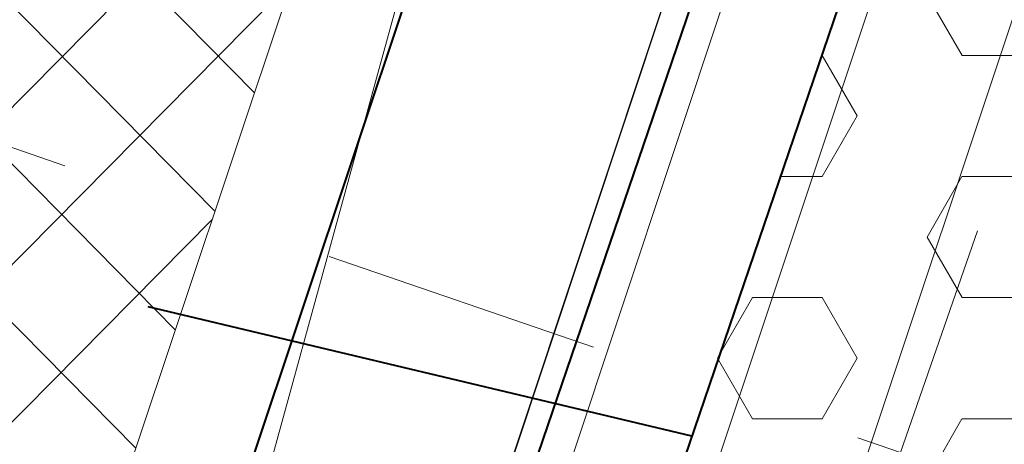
# Model space of a CAD drawing. Header units: metres. Extents: x 6599594 to 6600699, y 5687867 to 5691114.
# Tile 199 of 256: x 6599963.075 to 6599964.837, y 5688885.353 to 5688886.112. Entities that reach past the tile are written whole.
import ezdxf
from ezdxf import colors
from ezdxf.entities.mleader import LeaderData, LeaderLine
from ezdxf.math import Vec2, Vec3

# ---------------------------------------------------------------- set-up
doc = ezdxf.new("R2010")
doc.units = ezdxf.units.M
doc.header["$MEASUREMENT"] = 0
for name, pattern in [('1', [0]), ('3_EGBZ', [1.5, 1, -0.5]), ('BUG', [1.5, 1, -0.5]), ('GUK', [2, 1.5, -0.5]), ('GUZ', [1, 0.5, -0.5]), ('L_0_03', [1, 0.5, -0.5])]:
    doc.linetypes.add(name, pattern=pattern)
doc.layers.get('0').update_dxf_attribs({"color": 253, "linetype": 'CONTINUOUS', "lineweight": 13})
for name, color, linetype, lineweight in [('_bariery', 7, 'OGRODZENIE2', 40), ('_kolor chodnik', 50, '1', 5), ('_kolor jezdnia', 4, '1', 0), ('_kolor pobocze', 211, '1', 5), ('_kolor umocn', 7, '1', 5), ('_kolor zjazdy kostka', 7, '1', 5), ('_kolor ścieżka @ 1', 10, '1', 0), ('_krawedz jezdni i pobocza', 7, 'BUG', 15), ('_opis', 7, 'CONTINUOUS', 25), ('_przepusty', 172, '3_EGBZ', 40), ('Dzialki', 130, '1', 30), ('Kontury', 252, 'GUK', 9), ('OT_Budowle', 7, 'CONTINUOUS', 0), ('OT_Komunikacja', 7, 'CONTINUOUS', 0), ('Uzytki', 252, 'GUZ', 9)]:
    doc.layers.add(name, color=color, linetype=linetype, lineweight=lineweight)
doc.styles.get("Standard").update_dxf_attribs({"font": 'ARIALN.TTF', "width": 0.75, "height": 1.199999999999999})
doc.linetypes.add('L_0_29_SHX', pattern='A,0,-0.25,-0.5,-0.5,-0.5,-0.5,-0.5,-0.5,-0.5,-0.5,[7,Mapa Kielchinów 07-08-2022.shx,S=0.05,R=0,X=0,Y=0],-0.5,[8,Mapa Kielchinów 07-08-2022.shx,S=0.05,R=0,X=0,Y=0],-0.25', length=5)
doc.linetypes.add('OGRODZENIE2', pattern='A,0.25,-0.1,[132,ltypeshp.shx,S=0.1,R=0,X=-0.1,Y=0],-0.1,1', length=1.45)
pattern_1 = [(45, (0, 0), (-0.1414213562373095, 0.1414213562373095), []), (135, (0, 0), (-0.1414213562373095, -0.1414213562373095), [])]

# ---------------------------------------------------------------- blocks, each defined once
blk = doc.blocks.new('_Dot')
at = {"color": 0, "linetype": 'ByBlock', "lineweight": -2}
blk.add_line((-0.5, 0), (-1, 0), dxfattribs=at)
at = {"color": 0, "linetype": 'ByBlock', "const_width": 0.5}
blk.add_lwpolyline([(-0.25, 0, 1), (0.25, 0, 1)], format="xyb", close=True, dxfattribs=at)

msp = doc.modelspace()

# ---------------------------------------------------------------- hatches: boundary and pattern name
at = {"layer": '_kolor chodnik'}
h = msp.add_hatch(dxfattribs=at)
h.set_pattern_fill('ANSI37', color=256, scale=1.6)
h.set_pattern_definition(pattern_1)
h.paths.add_polyline_path([(6599849.938171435, 5688542.085872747), (6599852.232147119, 5688548.938742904), (6599853.573135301, 5688548.489851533), (6599853.827082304, 5688549.248475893), (6599851.793849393, 5688549.929093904), (6599849.895278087, 5688548.982823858), (6599847.823506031, 5688542.793750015)])
edge = h.paths.add_edge_path()
edge.add_line((6600018.106075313, 5689087.454911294), (6600022.42781917, 5689091.229234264))
edge.add_line((6600022.42781917, 5689091.229234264), (6600020.233254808, 5689093.742094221))
edge.add_line((6600020.233254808, 5689093.742094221), (6600017.159471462, 5689091.057656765))
edge.add_arc((6600023.275194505, 5689085.385140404), 8.34143334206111, 137.1531558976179, 148.8016577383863)
edge.add_line((6600016.140105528, 5689089.706021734), (6600018.106075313, 5689087.454911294))
h.paths.add_polyline_path([(6600038.501784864, 5689187.59229436), (6600037.906968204, 5689187.700586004), (6600037.638296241, 5689186.224843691), (6600038.240083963, 5689186.115282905)])
h.paths.add_polyline_path([(6600069.098302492, 5689360.276020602), (6600068.321239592, 5689360.413462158), (6600068.064048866, 5689358.936495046), (6600068.836639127, 5689358.799546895)])
h.paths.add_polyline_path([(6600082.393785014, 5689362.950258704), (6600082.941124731, 5689366.103121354), (6600081.481377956, 5689366.361351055), (6600080.923159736, 5689363.210828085)])
h.paths.add_polyline_path([(6600074.022236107, 5689388.065861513), (6600072.983907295, 5689388.249860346), (6600072.723374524, 5689386.772538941), (6600073.760538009, 5689386.588865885)])
h.paths.add_polyline_path([(6600105.602402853, 5689486.45426531), (6600106.738797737, 5689489.760539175), (6600105.28818975, 5689490.281952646), (6600104.132785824, 5689486.965912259)])
h.paths.add_polyline_path([(6600132.519778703, 5689678.737346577), (6600131.636986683, 5689678.922259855), (6600131.330470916, 5689677.453953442), (6600132.212256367, 5689677.269208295)])
h.paths.add_polyline_path([(6600156.649397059, 5689798.7449027), (6600156.48800471, 5689797.95886096), (6600157.450195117, 5689797.757316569), (6600157.615023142, 5689798.542205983)])
h.paths.add_polyline_path([(6600189.055358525, 5689948.643107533), (6600187.902868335, 5689948.884512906), (6600187.600024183, 5689947.417400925), (6600188.748131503, 5689947.176379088)])
edge = h.paths.add_edge_path()
edge.add_line((6600204.459383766, 5690032.969035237), (6600204.153258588, 5690031.227801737))
edge.add_arc((6600202.328347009, 5690027.299936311), 4.331100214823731, 41.853001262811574, 65.08011546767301, ccw=False)
edge.add_arc((6600032.903931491, 5690051.979071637), 174.020003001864, 352.8070218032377, 353.495463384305)
edge.add_arc((6600202.372679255, 5690027.343587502), 5.999999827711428, 55.12102442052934, 69.64815978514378)
edge = h.paths.add_edge_path()
edge.add_line((6600205.046027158, 5690040.265402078), (6600204.972740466, 5690038.483452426))
edge.add_arc((6600203.986269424, 5690044.401803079), 5.999999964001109, 279.4630688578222, 294.9140560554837)
edge.add_line((6600206.513819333, 5690038.960158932), (6600206.607027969, 5690041.030672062))
edge.add_arc((6600203.986269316, 5690044.401803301), 4.270000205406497, 284.3702444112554, 307.86193139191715, ccw=False)
edge = h.paths.add_edge_path()
edge.add_arc((6600203.547470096, 5690044.558759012), 6.446878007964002, 324.43500910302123, 356.20133685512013, ccw=False)
edge.add_arc((6600203.986269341, 5690044.401803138), 6.000000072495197, 323.2169970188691, 357.4193489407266)
h.paths.add_polyline_path([(6600208.910055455, 5690121.713696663), (6600208.146285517, 5690121.748120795), (6600207.125602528, 5690121.794124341), (6600209.971605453, 5690121.665851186)])
edge = h.paths.add_edge_path()
edge.add_line((6600238.769818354, 5690481.648294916), (6600240.338176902, 5690490.87374652))
edge.add_line((6600240.338176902, 5690490.87374652), (6600241.251295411, 5690510.829461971))
edge.add_line((6600241.251295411, 5690510.829461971), (6600239.524022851, 5690510.928942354))
edge.add_line((6600239.524022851, 5690510.928942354), (6600238.633343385, 5690491.167757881))
edge.add_line((6600238.633343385, 5690491.167757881), (6600234.579716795, 5690467.661262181))
edge.add_line((6600234.579716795, 5690467.661262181), (6600234.449796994, 5690464.966873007))
edge.add_arc((6600242.443669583, 5690464.607462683), 8.001948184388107, 177.4256737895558, 268.2543056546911)
edge.add_line((6600242.199903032, 5690456.609228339), (6600242.216657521, 5690457.359274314))
edge.add_line((6600242.216657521, 5690457.359274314), (6600242.305257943, 5690458.836738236))
edge.add_arc((6600242.444504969, 5690464.607952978), 5.772894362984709, 177.0298084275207, 268.6178439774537, ccw=False)
edge.add_line((6600236.679365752, 5690464.907083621), (6600236.951876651, 5690470.95443634))
edge.add_line((6600236.951876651, 5690470.95443634), (6600238.15078669, 5690478.210832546))
edge.add_line((6600238.15078669, 5690478.210832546), (6600238.769818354, 5690481.648294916))
h.paths.add_polyline_path([(6600238.769818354, 5690481.648294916), (6600238.15078669, 5690478.210832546), (6600239.670056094, 5690477.930590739), (6600240.266710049, 5690481.376366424)])
edge = h.paths.add_edge_path()
edge.add_line((6600223.366500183, 5690460.339976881), (6600223.278629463, 5690457.997544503))
edge.add_arc((6600220.967166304, 5690465.656339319), 7.999999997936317, 286.7940807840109, 300.2738222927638)
edge.add_line((6600225.000231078, 5690458.747331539), (6600225.240084, 5690461.623695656))
edge.add_arc((6600221.105749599, 5690465.648640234), 5.76999998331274, 293.06724424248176, 315.7681070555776, ccw=False)
edge = h.paths.add_edge_path()
edge.add_arc((6600220.025145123, 5690444.676291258), 5.770000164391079, 37.996647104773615, 59.94382588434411, ccw=False)
edge.add_line((6600224.572175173, 5690448.22839199), (6600224.817793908, 5690451.081798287))
edge.add_arc((6600220.025145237, 5690444.676291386), 7.999999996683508, 53.19588653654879, 68.15166733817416)
edge.add_line((6600223.00235276, 5690452.101669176), (6600222.91504296, 5690449.670427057))
edge = h.paths.add_edge_path()
edge.add_arc((6600221.105749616, 5690465.648640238), 7.999999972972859, 328.0222308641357, 357.0132597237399)
edge.add_line((6600229.094882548, 5690465.23180147), (6600229.218816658, 5690467.593604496))
edge.add_line((6600229.218816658, 5690467.593604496), (6600228.218919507, 5690467.645774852))
edge.add_line((6600228.218919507, 5690467.645774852), (6600227.891778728, 5690461.411918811))
h.paths.add_polyline_path([(6600200.980142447, 5690012.236744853), (6600202.317278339, 5690011.956662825), (6600202.522293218, 5690012.935421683), (6600201.182321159, 5690013.216097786)])
h.paths.add_polyline_path([(6600196.457878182, 5689983.98337835), (6600195.202332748, 5689984.246370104), (6600194.899091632, 5689982.777335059), (6600196.150355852, 5689982.515240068)])
edge = h.paths.add_edge_path()
edge.add_line((6600112.305909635, 5689517.991018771), (6600112.691041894, 5689519.807934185))
edge.add_line((6600112.691041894, 5689519.807934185), (6600113.245521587, 5689522.423769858))
edge.add_line((6600113.245521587, 5689522.423769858), (6600111.553124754, 5689522.782507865))
edge.add_line((6600111.553124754, 5689522.782507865), (6600107.405864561, 5689503.21722655))
edge.add_line((6600107.405864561, 5689503.21722655), (6600099.494506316, 5689480.361667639))
edge.add_line((6600099.494506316, 5689480.361667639), (6600099.182814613, 5689478.891218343))
edge.add_arc((6600107.008997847, 5689477.232359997), 8.000059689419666, 168.0325629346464, 257.7529108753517)
edge.add_line((6600105.311960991, 5689469.414366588), (6600105.784990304, 5689471.593619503))
edge.add_arc((6600107.008927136, 5689477.232314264), 5.769999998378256, 168.0321375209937, 257.7533362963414, ccw=False)
edge.add_line((6600101.364343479, 5689478.42879883), (6600101.647245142, 5689479.76342708))
edge.add_line((6600101.647245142, 5689479.76342708), (6600104.132785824, 5689486.965912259))
edge.add_line((6600104.132785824, 5689486.965912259), (6600105.28818975, 5689490.281952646))
edge.add_line((6600105.28818975, 5689490.281952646), (6600108.240043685, 5689498.809726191))
edge.add_line((6600108.240043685, 5689498.809726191), (6600112.305909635, 5689517.991018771))
h.paths.add_polyline_path([(6600136.009573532, 5689645.499114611), (6600138.333647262, 5689645.012304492), (6600138.661671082, 5689646.578318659), (6600134.869459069, 5689647.372651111)])
at = {"layer": '_kolor jezdnia'}
h = msp.add_hatch(dxfattribs=at)
h.set_pattern_fill('ANSI37', color=4, scale=3.5)
h.set_pattern_definition([(45, (0, 0), (-0.3093592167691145, 0.3093592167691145), []), (135, (0, 0), (-0.3093592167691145, -0.3093592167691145), [])])
edge = h.paths.add_edge_path()
edge.add_line((6599833.066047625, 5688539.933393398), (6599850.649511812, 5688527.983462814))
edge.add_arc((6599857.337592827, 5688536.653968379), 10.95025544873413, 169.5012687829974, 232.3548431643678, ccw=False)
edge.add_arc((6599858.085851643, 5688536.618142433), 11.69295282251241, 162.2507788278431, 169.9967502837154, ccw=False)
edge.add_line((6599846.949484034, 5688540.182754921), (6599847.823506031, 5688542.793750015))
edge.add_line((6599847.823506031, 5688542.793750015), (6599849.895278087, 5688548.982823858))
edge.add_line((6599849.895278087, 5688548.982823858), (6599852.434748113, 5688556.56906746))
edge.add_line((6599852.434748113, 5688556.56906746), (6599928.48625871, 5688783.760284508))
edge.add_line((6599928.48625871, 5688783.760284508), (6599931.025728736, 5688791.34652811))
edge.add_line((6599931.025728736, 5688791.34652811), (6599996.657773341, 5688987.411326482))
edge.add_line((6599996.657773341, 5688987.411326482), (6599999.197243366, 5688994.997570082))
edge.add_line((6599999.197243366, 5688994.997570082), (6600021.930100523, 5689062.908193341))
edge.add_line((6600021.930100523, 5689062.908193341), (6600017.620224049, 5689067.371531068))
edge.add_line((6600017.620224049, 5689067.371531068), (6600016.714558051, 5689064.654078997))
edge.add_line((6600016.714558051, 5689064.654078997), (6600012.423620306, 5689051.835617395))
edge.add_line((6600012.423620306, 5689051.835617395), (6600009.884150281, 5689044.249373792))
edge.add_line((6600009.884150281, 5689044.249373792), (6599977.53516164, 5688947.612159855))
edge.add_line((6599977.53516164, 5688947.612159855), (6599974.995691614, 5688940.025916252))
edge.add_line((6599974.995691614, 5688940.025916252), (6599942.096912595, 5688841.746295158))
edge.add_line((6599942.096912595, 5688841.746295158), (6599939.557442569, 5688834.160051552))
edge.add_line((6599939.557442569, 5688834.160051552), (6599882.679288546, 5688664.246042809))
edge.add_line((6599882.679288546, 5688664.246042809), (6599880.139818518, 5688656.659799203))
edge.add_line((6599880.139818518, 5688656.659799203), (6599852.46454386, 5688573.984527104))
edge.add_line((6599852.46454386, 5688573.984527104), (6599842.470137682, 5688544.127903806))
edge.add_arc((6599835.706422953, 5688546.652910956), 7.219660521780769, 248.5480913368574, 339.52856074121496, ccw=False)
h.paths.add_polyline_path([(6600044.653202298, 5689172.271628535), (6600046.276244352, 5689181.431901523), (6600047.759199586, 5689189.801539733), (6600051.0603021, 5689208.432603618), (6600052.368792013, 5689215.817578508), (6600054.808584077, 5689229.587499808), (6600056.11707399, 5689236.972474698), (6600057.346666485, 5689243.912161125), (6600058.655146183, 5689251.297078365), (6600058.831439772, 5689252.292060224), (6600060.098987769, 5689259.445963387), (6600060.139929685, 5689259.677035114), (6600061.407468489, 5689266.830886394), (6600072.329030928, 5689328.470998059), (6600073.637511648, 5689335.855921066), (6600077.337304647, 5689356.73715072), (6600078.820259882, 5689365.106788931), (6600081.142794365, 5689378.214921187), (6600082.538516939, 5689386.092227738), (6600095.187867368, 5689457.483787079), (6600091.082877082, 5689465.8405575), (6600089.043088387, 5689454.328211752), (6600087.870641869, 5689447.711051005), (6600087.560133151, 5689445.958573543), (6600086.562151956, 5689440.326076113), (6600082.433200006, 5689417.022719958), (6600080.95024477, 5689408.65308175), (6600077.202698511, 5689387.502337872), (6600075.719743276, 5689379.132699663), (6600073.469199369, 5689366.430874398), (6600071.986244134, 5689358.061236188), (6600069.98686466, 5689346.776955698), (6600068.591142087, 5689338.899649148), (6600065.559290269, 5689321.78820693), (6600064.163567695, 5689313.910900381), (6600059.719426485, 5689288.828650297), (6600058.323703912, 5689280.951343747), (6600057.563846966, 5689276.662793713), (6600056.168124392, 5689268.785487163), (6600054.804920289, 5689261.091711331), (6600053.409197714, 5689253.21440478), (6600053.264817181, 5689252.399536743), (6600051.869094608, 5689244.522230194), (6600051.183555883, 5689240.653124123), (6600049.787833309, 5689232.775817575), (6600046.593849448, 5689214.749319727), (6600045.198126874, 5689206.872013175), (6600044.41754409, 5689202.466488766), (6600042.934588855, 5689194.096850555), (6600036.429952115, 5689157.38538759), (6600034.946996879, 5689149.01574938), (6600030.579776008, 5689124.367629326), (6600027.529365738, 5689107.151445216), (6600024.895072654, 5689094.014582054), (6600030.583685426, 5689094.264316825), (6600032.945013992, 5689106.191885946), (6600043.170247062, 5689163.901990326)])
edge = h.paths.add_edge_path()
edge.add_line((6600111.106812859, 5689535.144351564), (6600111.256844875, 5689535.85214863))
edge.add_line((6600111.256844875, 5689535.85214863), (6600112.915748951, 5689543.678261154))
edge.add_line((6600112.915748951, 5689543.678261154), (6600117.304772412, 5689564.384094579))
edge.add_line((6600117.304772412, 5689564.384094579), (6600119.067357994, 5689572.699339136))
edge.add_line((6600119.067357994, 5689572.699339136), (6600120.087667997, 5689577.512794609))
edge.add_line((6600120.087667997, 5689577.512794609), (6600121.642890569, 5689584.849775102))
edge.add_line((6600121.642890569, 5689584.849775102), (6600128.436769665, 5689616.900852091))
edge.add_line((6600128.436769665, 5689616.900852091), (6600129.991992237, 5689624.237832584))
edge.add_line((6600129.991992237, 5689624.237832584), (6600132.660554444, 5689636.827148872))
edge.add_line((6600132.660554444, 5689636.827148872), (6600133.208838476, 5689639.444704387))
edge.add_line((6600133.208838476, 5689639.444704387), (6600134.848957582, 5689647.274775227))
edge.add_line((6600134.848957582, 5689647.274775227), (6600138.97649476, 5689666.979995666))
edge.add_line((6600138.97649476, 5689666.979995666), (6600140.51410642, 5689674.320687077))
edge.add_line((6600140.51410642, 5689674.320687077), (6600145.209128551, 5689696.735129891))
edge.add_line((6600145.209128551, 5689696.735129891), (6600146.746740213, 5689704.075821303))
edge.add_line((6600146.746740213, 5689704.075821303), (6600151.462308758, 5689726.588354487))
edge.add_line((6600151.462308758, 5689726.588354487), (6600152.999920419, 5689733.929045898))
edge.add_line((6600152.999920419, 5689733.929045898), (6600155.244070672, 5689744.642813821))
edge.add_line((6600155.244070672, 5689744.642813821), (6600156.781682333, 5689751.983505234))
edge.add_line((6600156.781682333, 5689751.983505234), (6600161.635515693, 5689775.156126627))
edge.add_line((6600161.635515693, 5689775.156126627), (6600163.378142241, 5689783.475576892))
edge.add_line((6600163.378142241, 5689783.475576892), (6600163.850769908, 5689785.731942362))
edge.add_line((6600163.850769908, 5689785.731942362), (6600167.028500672, 5689800.902704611))
edge.add_line((6600167.028500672, 5689800.902704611), (6600179.49088801, 5689860.399222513))
edge.add_line((6600179.49088801, 5689860.399222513), (6600181.233514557, 5689868.718672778))
edge.add_line((6600181.233514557, 5689868.718672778), (6600181.84713393, 5689871.648144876))
edge.add_line((6600181.84713393, 5689871.648144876), (6600183.384745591, 5689878.988836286))
edge.add_line((6600183.384745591, 5689878.988836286), (6600184.935818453, 5689886.393792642))
edge.add_line((6600184.935818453, 5689886.393792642), (6600186.575937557, 5689894.223863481))
edge.add_line((6600186.575937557, 5689894.223863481), (6600194.05133812, 5689929.912074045))
edge.add_line((6600194.05133812, 5689929.912074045), (6600195.691457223, 5689937.742144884))
edge.add_line((6600195.691457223, 5689937.742144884), (6600202.915799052, 5689972.231779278))
edge.add_line((6600202.915799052, 5689972.231779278), (6600204.555918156, 5689980.061850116))
edge.add_line((6600204.555918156, 5689980.061850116), (6600206.062781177, 5689987.255744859))
edge.add_line((6600206.062781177, 5689987.255744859), (6600207.702900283, 5689995.085815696))
edge.add_line((6600207.702900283, 5689995.085815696), (6600210.232559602, 5690007.162628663))
edge.add_line((6600210.232559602, 5690007.162628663), (6600211.694938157, 5690014.144150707))
edge.add_arc((6600028.177652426, 5690052.584442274), 187.5000004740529, 348.1696294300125, 357.4195276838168)
edge.add_line((6600215.487522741, 5690044.142720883), (6600208.310270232, 5690026.480446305))
edge.add_arc((6600032.903933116, 5690051.97907145), 177.2500013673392, 348.1696294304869, 351.7289130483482, ccw=False)
edge.add_line((6600206.38894146, 5690015.640182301), (6600205.966941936, 5690013.625519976))
edge.add_line((6600205.966941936, 5690013.625519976), (6600204.326822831, 5690005.795449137))
edge.add_line((6600204.326822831, 5690005.795449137), (6600197.076961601, 5689971.183982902))
edge.add_line((6600197.076961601, 5689971.183982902), (6600195.334335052, 5689962.864532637))
edge.add_line((6600195.334335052, 5689962.864532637), (6600193.44722506, 5689953.855305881))
edge.add_line((6600193.44722506, 5689953.855305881), (6600191.909227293, 5689946.512771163))
edge.add_line((6600191.909227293, 5689946.512771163), (6600185.496844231, 5689915.899498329))
edge.add_line((6600185.496844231, 5689915.899498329), (6600183.856521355, 5689908.068454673))
edge.add_line((6600183.856521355, 5689908.068454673), (6600182.066605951, 5689899.523243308))
edge.add_line((6600182.066605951, 5689899.523243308), (6600180.32407057, 5689891.204228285))
edge.add_line((6600180.32407057, 5689891.204228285), (6600174.320344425, 5689862.541919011))
edge.add_line((6600174.320344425, 5689862.541919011), (6600172.577809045, 5689854.222903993))
edge.add_line((6600172.577809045, 5689854.222903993), (6600163.663810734, 5689811.666703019))
edge.add_line((6600163.663810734, 5689811.666703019), (6600162.023782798, 5689803.837067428))
edge.add_line((6600162.023782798, 5689803.837067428), (6600160.924220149, 5689798.587659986))
edge.add_line((6600160.924220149, 5689798.587659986), (6600159.279208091, 5689790.734229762))
edge.add_line((6600159.279208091, 5689790.734229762), (6600157.107250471, 5689780.365115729))
edge.add_line((6600157.107250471, 5689780.365115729), (6600155.462238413, 5689772.511685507))
edge.add_line((6600155.462238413, 5689772.511685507), (6600153.380318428, 5689762.572418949))
edge.add_line((6600153.380318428, 5689762.572418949), (6600151.735124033, 5689754.718118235))
edge.add_line((6600151.735124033, 5689754.718118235), (6600148.586504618, 5689739.686336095))
edge.add_line((6600148.586504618, 5689739.686336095), (6600146.885007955, 5689731.563243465))
edge.add_line((6600146.885007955, 5689731.563243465), (6600141.75088822, 5689707.052510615))
edge.add_line((6600141.75088822, 5689707.052510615), (6600140.110896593, 5689699.223048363))
edge.add_line((6600140.110896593, 5689699.223048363), (6600133.483561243, 5689667.583574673))
edge.add_line((6600133.483561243, 5689667.583574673), (6600131.860394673, 5689659.834436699))
edge.add_line((6600131.860394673, 5689659.834436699), (6600131.740984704, 5689659.26436315))
edge.add_line((6600131.740984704, 5689659.26436315), (6600130.117814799, 5689651.515209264))
edge.add_line((6600130.117814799, 5689651.515209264), (6600127.27873359, 5689637.961189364))
edge.add_line((6600127.27873359, 5689637.961189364), (6600126.924568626, 5689636.290366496))
edge.add_line((6600126.924568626, 5689636.290366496), (6600125.166244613, 5689627.995226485))
edge.add_line((6600125.166244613, 5689627.995226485), (6600118.009503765, 5689594.232298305))
edge.add_line((6600118.009503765, 5689594.232298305), (6600116.25117975, 5689585.937158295))
edge.add_line((6600116.25117975, 5689585.937158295), (6600113.665314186, 5689573.737975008))
edge.add_line((6600113.665314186, 5689573.737975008), (6600111.898534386, 5689565.402943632))
edge.add_line((6600111.898534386, 5689565.402943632), (6600104.889982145, 5689532.339115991))
edge.add_line((6600104.889982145, 5689532.339115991), (6600103.22663594, 5689524.492047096))
edge.add_line((6600103.22663594, 5689524.492047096), (6600096.623876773, 5689493.342605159))
edge.add_line((6600096.623876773, 5689493.342605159), (6600094.968986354, 5689485.535427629))
edge.add_line((6600094.968986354, 5689485.535427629), (6600094.300101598, 5689482.379870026))
edge.add_line((6600094.300101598, 5689482.379870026), (6600099.182814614, 5689478.891218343))
edge.add_line((6600099.182814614, 5689478.891218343), (6600099.494506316, 5689480.361667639))
edge.add_line((6600099.494506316, 5689480.361667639), (6600111.106812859, 5689535.144351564))
edge = h.paths.add_edge_path()
edge.add_arc((6600239.213891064, 5690851.400367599), 10.00000000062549, -2.8342403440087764, 76.13703556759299, ccw=False)
edge.add_line((6600249.201658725, 5690850.905901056), (6600249.082723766, 5690848.503524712))
edge.add_line((6600249.082723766, 5690848.503524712), (6600247.016487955, 5690806.767468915))
edge.add_line((6600247.016487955, 5690806.767468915), (6600246.092398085, 5690789.152178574))
edge.add_line((6600246.092398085, 5690789.152178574), (6600233.768116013, 5690572.015170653))
edge.add_line((6600233.768116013, 5690572.015170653), (6600228.959056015, 5690465.296202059))
edge.add_line((6600228.959056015, 5690465.296202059), (6600234.588724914, 5690465.017134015))
edge.add_line((6600234.588724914, 5690465.017134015), (6600239.262540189, 5690571.767576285))
edge.add_line((6600239.262540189, 5690571.767576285), (6600252.50503885, 5690806.400146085))
edge.add_line((6600252.50503885, 5690806.400146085), (6600254.569211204, 5690848.094521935))
edge.add_arc((6600262.559425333, 5690847.6989487), 7.999999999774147, 76.13703557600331, 177.1657596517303, ccw=False)
edge.add_line((6600264.476229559, 5690855.465921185), (6600241.609896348, 5690861.109083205))
edge = h.paths.add_edge_path()
edge.add_line((6600250.031475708, 5690451.625307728), (6600250.231741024, 5690455.772579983))
edge.add_line((6600250.231741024, 5690455.772579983), (6600246.257763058, 5690456.417303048))
edge.add_line((6600246.257763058, 5690456.417303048), (6600242.171761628, 5690456.61060902))
edge.add_arc((6600242.563100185, 5690464.586983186), 7.985968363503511, 176.9123644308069, 267.1911945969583, ccw=False)
edge.add_line((6600234.588724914, 5690465.017134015), (6600228.959056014, 5690465.296202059))
edge.add_arc((6600220.965133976, 5690465.657286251), 8.002072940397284, 267.8289300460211, 357.413716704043, ccw=False)
edge.add_line((6600220.661989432, 5690457.660957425), (6600212.406915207, 5690458.119572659))
edge.add_line((6600212.406915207, 5690458.119572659), (6600208.431872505, 5690457.817501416))
edge.add_line((6600208.431872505, 5690457.817501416), (6600208.233912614, 5690454.548331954))
edge.add_line((6600208.233912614, 5690454.548331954), (6600212.129565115, 5690453.127270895))
edge.add_line((6600212.129565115, 5690453.127270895), (6600218.640548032, 5690452.76554962))
edge.add_line((6600218.640548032, 5690452.76554962), (6600216.486747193, 5690452.885205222))
edge.add_line((6600216.486747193, 5690452.885205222), (6600220.468905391, 5690452.663974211))
edge.add_arc((6600220.025145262, 5690444.676291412), 7.99999997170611, -0.3386579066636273, 86.8201700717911, ccw=False)
edge.add_line((6600228.025005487, 5690444.629006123), (6600227.803602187, 5690439.649256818))
edge.add_line((6600227.803602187, 5690439.649256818), (6600226.885525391, 5690435.936828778))
edge.add_line((6600226.885525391, 5690435.936828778), (6600225.534849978, 5690405.967249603))
edge.add_line((6600225.534849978, 5690405.967249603), (6600226.115199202, 5690402.187514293))
edge.add_line((6600226.115199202, 5690402.187514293), (6600213.445139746, 5690121.008786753))
edge.add_line((6600213.445139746, 5690121.008786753), (6600213.352800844, 5690118.960058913))
edge.add_line((6600213.352800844, 5690118.960058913), (6600209.980184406, 5690044.131649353))
edge.add_arc((6600203.98626942, 5690044.401803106), 5.999999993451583, 257.4162346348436, 357.41934921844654, ccw=False)
edge.add_line((6600202.679069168, 5690038.545931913), (6600201.589735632, 5690033.666039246))
edge.add_line((6600201.589735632, 5690033.666039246), (6600203.67987942, 5690033.199458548))
edge.add_arc((6600202.372679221, 5690027.343587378), 5.999999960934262, -8.27108729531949, 77.41623506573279, ccw=False)
edge.add_line((6600208.310270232, 5690026.480446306), (6600215.487522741, 5690044.142720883))
edge.add_line((6600215.487522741, 5690044.142720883), (6600216.199687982, 5690059.9446614))
edge.add_line((6600216.199687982, 5690059.9446614), (6600216.537356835, 5690067.437056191))
edge.add_line((6600216.537356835, 5690067.437056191), (6600223.893528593, 5690230.66011469))
edge.add_line((6600223.893528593, 5690230.66011469), (6600224.231197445, 5690238.152509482))
edge.add_line((6600224.231197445, 5690238.152509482), (6600233.507835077, 5690443.987992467))
edge.add_arc((6600241.499722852, 5690443.627812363), 7.999999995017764, 87.29208981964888, 177.4195277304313, ccw=False)
edge.add_line((6600241.877677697, 5690451.618879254), (6600246.021541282, 5690451.422886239))
edge.add_line((6600246.021541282, 5690451.422886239), (6600246.427694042, 5690451.44338883))
edge.add_line((6600246.427694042, 5690451.44338883), (6600246.79397003, 5690451.461878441))
edge.add_line((6600246.79397003, 5690451.461878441), (6600250.031475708, 5690451.625307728))
edge = h.paths.add_edge_path()
edge.add_line((6600007.33756506, 5689086.20374581), (6600006.980466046, 5689080.740822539))
edge.add_line((6600006.980466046, 5689080.740822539), (6600007.229745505, 5689080.720859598))
edge.add_line((6600007.229745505, 5689080.720859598), (6600008.093335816, 5689080.601653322))
edge.add_line((6600008.093335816, 5689080.601653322), (6600008.702681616, 5689080.53831051))
edge.add_arc((6600008.140193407, 5689070.554142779), 9.999999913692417, -18.557800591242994, 86.77547804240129, ccw=False)
edge.add_line((6600017.620224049, 5689067.371531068), (6600021.930100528, 5689062.908193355))
edge.add_arc((6599734.83819726, 5689159.011261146), 302.7499967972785, 341.4922000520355, 343.8640860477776)
edge.add_arc((6600034.895369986, 5689072.315877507), 9.581213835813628, 98.63328270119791, 164.5273290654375, ccw=False)
edge.add_line((6600033.457137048, 5689081.788529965), (6600033.832640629, 5689081.798737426))
edge.add_line((6600033.832640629, 5689081.798737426), (6600034.422462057, 5689082.05700874))
edge.add_line((6600034.422462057, 5689082.05700874), (6600036.833623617, 5689082.139040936))
edge.add_line((6600036.833623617, 5689082.139040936), (6600036.730225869, 5689087.148851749))
edge.add_line((6600036.730225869, 5689087.148851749), (6600036.579860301, 5689087.134303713))
edge.add_arc((6600036.479565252, 5689093.136286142), 6.002820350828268, 169.1687651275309, 270.9573417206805, ccw=False)
edge.add_line((6600030.583685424, 5689094.264316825), (6600024.895072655, 5689094.014582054))
edge.add_arc((6600015.200558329, 5689096.162123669), 9.929528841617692, 271.0943432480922, 347.5094668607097, ccw=False)
edge.add_arc((6600014.909438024, 5689089.646776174), 3.446070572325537, 264.4236009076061, 278.0194998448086, ccw=False)
edge.add_line((6600014.574573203, 5689086.217014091), (6600014.299554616, 5689086.232508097))
edge.add_line((6600014.299554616, 5689086.232508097), (6600010.474232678, 5689086.448019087))
edge.add_line((6600010.474232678, 5689086.448019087), (6600007.33756506, 5689086.20374581))
edge = h.paths.add_edge_path()
edge.add_line((6600105.490725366, 5689463.953528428), (6600106.927559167, 5689464.047234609))
edge.add_line((6600106.927559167, 5689464.047234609), (6600107.835, 5689468.66))
edge.add_line((6600107.835, 5689468.66), (6600105.311960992, 5689469.414366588))
edge.add_arc((6600107.008997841, 5689477.232359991), 8.000059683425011, 168.0325628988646, 257.75291091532, ccw=False)
edge.add_line((6600099.182814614, 5689478.891218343), (6600094.300101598, 5689482.379870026))
edge.add_arc((6600586.245114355, 5689378.104238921), 502.8750369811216, 168.032376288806, 169.9522165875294)
edge.add_line((6600091.082877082, 5689465.8405575), (6600095.187867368, 5689457.483787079))
edge.add_arc((6600103.065173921, 5689456.088064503), 8.000000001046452, 77.7533362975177, 169.9524553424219, ccw=False)
edge.add_line((6600104.762140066, 5689463.906012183), (6600105.490725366, 5689463.953528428))
at = {"layer": '_kolor pobocze'}
h = msp.add_hatch(dxfattribs=at)
h.set_pattern_fill('ANSI37', color=256, scale=1.6)
h.set_pattern_definition(pattern_1)
edge = h.paths.add_edge_path()
edge.add_line((6600035.926965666, 5689101.569442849), (6600036.046865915, 5689102.311543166))
edge.add_arc((6600058.171848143, 5689233.778275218), 133.3154772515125, 259.4578941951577, 260.4470163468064, ccw=False)
edge.add_line((6600033.780707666, 5689102.713067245), (6600032.142559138, 5689101.847662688))
edge.add_arc((6599734.838175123, 5689159.011266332), 302.7500195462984, 347.6801154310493, 349.11639019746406, ccw=False)
edge.add_arc((6600036.478170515, 5689093.133441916), 6.000000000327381, 167.68011541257, 271.5571101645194)
edge.add_line((6600036.64121064, 5689087.1356575), (6600036.730491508, 5689087.137804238))
edge.add_line((6600036.730491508, 5689087.137804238), (6600036.712463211, 5689087.887583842))
edge.add_line((6600036.712463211, 5689087.887583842), (6600036.559840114, 5689087.884077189))
edge.add_arc((6600036.482532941, 5689093.14290691), 5.259397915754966, 170.6455005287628, 270.8422131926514, ccw=False)
edge.add_arc((6600545.796425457, 5688991.216220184), 524.6691769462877, 167.9170060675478, 168.7028219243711, ccw=False)
edge.add_line((6600032.751078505, 5689101.044345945), (6600034.011432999, 5689101.917298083))
edge.add_line((6600034.011432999, 5689101.917298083), (6600035.926965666, 5689101.569442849))
edge = h.paths.add_edge_path()
edge.add_line((6600002.828843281, 5688994.032881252), (6600003.066918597, 5688994.74409159))
edge.add_line((6600003.066918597, 5688994.74409159), (6600001.227880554, 5688995.359703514))
edge.add_line((6600001.227880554, 5688995.359703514), (6600000.55876659, 5688996.702196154))
edge.add_line((6600000.55876659, 5688996.702196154), (6600022.641310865, 5689062.67011804))
edge.add_arc((6599734.838193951, 5689159.011262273), 303.5000002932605, 341.4922000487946, 343.8640860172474)
edge.add_arc((6600035.267451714, 5689072.092773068), 9.250000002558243, 91.55711016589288, 163.8640860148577, ccw=False)
edge.add_line((6600035.016098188, 5689081.339357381), (6600036.868703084, 5689081.389717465))
edge.add_line((6600036.868703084, 5689081.389717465), (6600036.850674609, 5689082.139504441))
edge.add_line((6600036.850674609, 5689082.139504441), (6600034.99571817, 5689082.089080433))
edge.add_arc((6600035.267451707, 5689072.092773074), 9.999999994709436, 91.55711014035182, 163.8640860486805)
edge.add_arc((6599734.838192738, 5689159.011262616), 302.7500015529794, 341.4922000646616, 343.8640860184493, ccw=False)
edge.add_line((6600021.930100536, 5689062.908193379), (6599999.748942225, 5688996.645678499))
edge.add_line((6599999.748942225, 5688996.645678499), (6600000.695212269, 5688994.747107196))
edge.add_line((6600000.695212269, 5688994.747107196), (6600002.828843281, 5688994.032881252))
h.paths.add_polyline_path([(6599971.7492186, 5688907.297112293), (6599971.084233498, 5688908.631320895), (6599997.822068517, 5688988.526766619), (6599999.164561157, 5688989.195880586), (6600001.003599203, 5688988.580268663), (6600001.241674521, 5688989.291479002), (6599999.108043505, 5688990.005704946), (6599997.209472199, 5688989.059434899), (6599970.270280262, 5688908.583087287), (6599971.216550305, 5688906.684515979), (6599973.350181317, 5688905.970290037), (6599973.588256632, 5688906.681500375)])
h.paths.add_polyline_path([(6599932.504667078, 5688790.060553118), (6599931.835553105, 5688791.403045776), (6599968.343406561, 5688900.4641754), (6599969.685899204, 5688901.133289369), (6599971.524937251, 5688900.517677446), (6599971.763012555, 5688901.228887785), (6599969.629381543, 5688901.94311373), (6599967.730810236, 5688900.996843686), (6599931.025728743, 5688791.34652811), (6599931.971998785, 5688789.447956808), (6599934.105629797, 5688788.73373086), (6599934.343705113, 5688789.4449412)])
at = {"layer": '_kolor umocn', "ltscale": 0.5}
h = msp.add_hatch(dxfattribs=at)
h.set_pattern_fill('HEX', color=256)
h.set_pattern_definition([(0, (-270.7389997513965, -1820.574136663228), (0, 0.2165063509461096), [0.125, -0.25]), (120, (-270.7389997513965, -1820.574136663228), (-0.1875, -0.1082531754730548), [0.1249999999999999, -0.2499999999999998]), (60, (-270.6139997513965, -1820.574136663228), (-0.1875, 0.1082531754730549), [0.125, -0.25])])
h.paths.add_polyline_path([(6599963.851215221, 5688887.044502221), (6599964.753310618, 5688886.760114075), (6599964.042698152, 5688884.678040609), (6599965.554719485, 5688884.194859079), (6599966.241745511, 5688886.23111347), (6599966.690898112, 5688886.364143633), (6599968.215114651, 5688890.664646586), (6599967.857307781, 5688891.470982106), (6599965.622863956, 5688892.337007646)])
at = {"layer": '_kolor zjazdy kostka'}
h = msp.add_hatch(dxfattribs=at)
h.set_pattern_fill('ANSI37', color=256, scale=1.6)
h.set_pattern_definition(pattern_1)
h.paths.add_polyline_path([(6600244.137440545, 5690813.934732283), (6600242.369522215, 5690814.022127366), (6600242.097568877, 5690808.528921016), (6600243.865482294, 5690808.441426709)])
h.paths.add_polyline_path([(6600247.012128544, 5690806.679412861), (6600247.442736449, 5690815.377295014), (6600247.393289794, 5690814.378518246), (6600247.113277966, 5690808.722537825)])
h.paths.add_polyline_path([(6600242.297085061, 5690788.088808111), (6600240.958726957, 5690788.155683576), (6600240.648818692, 5690782.664569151), (6600241.987258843, 5690782.599147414)])
h.paths.add_polyline_path([(6600245.558275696, 5690780.919298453), (6600246.037231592, 5690789.405686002), (6600244.985820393, 5690788.453468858), (6600244.612601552, 5690781.981345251)])
h.paths.add_polyline_path([(6600241.348405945, 5690723.711515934), (6600242.272017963, 5690722.691689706), (6600242.749709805, 5690731.155680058), (6600241.698138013, 5690730.203317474), (6600241.472690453, 5690726.27550499)])
h.paths.add_polyline_path([(6600225.772794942, 5690394.589141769), (6600224.731429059, 5690393.637598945), (6600224.461246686, 5690387.644646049), (6600225.412923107, 5690386.603142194)])
h.paths.add_polyline_path([(6600223.012390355, 5690333.280720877), (6600223.372595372, 5690341.272607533), (6600222.32835346, 5690340.318436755), (6600222.058239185, 5690334.324941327)])
h.paths.add_polyline_path([(6600215.496388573, 5690166.390602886), (6600215.856593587, 5690174.382489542), (6600214.812834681, 5690173.428760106), (6600214.542018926, 5690167.435062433)])
h.paths.add_polyline_path([(6600212.446537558, 5690121.053392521), (6600213.399499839, 5690120.010473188), (6600213.788744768, 5690128.503024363), (6600212.745135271, 5690127.54943145)])
h.paths.add_polyline_path([(6600209.977420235, 5690121.665589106), (6600210.225142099, 5690127.162117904), (6600207.346107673, 5690127.291879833), (6600207.119593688, 5690121.794395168)])
h.paths.add_polyline_path([(6600207.950178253, 5690070.725854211), (6600204.880846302, 5690070.828947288), (6600204.643784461, 5690065.333808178), (6600207.702521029, 5690065.204598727)])
h.paths.add_polyline_path([(6600200.981479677, 5690012.236464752), (6600199.969248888, 5690007.339980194), (6600201.282587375, 5690007.064882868), (6600202.31726072, 5690011.956666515)])
h.paths.add_polyline_path([(6600193.613960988, 5689970.406358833), (6600192.398010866, 5689970.660657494), (6600191.286205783, 5689965.274578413), (6600192.486379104, 5689965.023185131)])
h.paths.add_polyline_path([(6600189.061271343, 5689948.671423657), (6600189.98413328, 5689953.050774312), (6600188.818902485, 5689953.32186217), (6600187.908781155, 5689948.91282903)])
h.paths.add_polyline_path([(6600180.976201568, 5689915.317449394), (6600179.952861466, 5689910.421322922), (6600181.008474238, 5689910.200199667), (6600182.033843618, 5689915.09540201)])
h.paths.add_polyline_path([(6600176.508279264, 5689893.538690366), (6600177.476023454, 5689893.335973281), (6600178.603605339, 5689898.719146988), (6600177.636002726, 5689898.922290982)])
h.paths.add_polyline_path([(6600179.28182965, 5689859.401159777), (6600180.522246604, 5689860.211927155), (6600181.057490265, 5689860.561775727), (6600183.598022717, 5689860.029600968), (6600184.726606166, 5689865.412570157), (6600182.186324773, 5689865.943033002), (6600181.604764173, 5689866.832779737), (6600181.024456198, 5689867.720610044)])
h.paths.add_polyline_path([(6600160.200810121, 5689810.862606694), (6600159.232772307, 5689811.065842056), (6600158.207991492, 5689806.171529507), (6600159.175735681, 5689805.968812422)])
h.paths.add_polyline_path([(6600156.49391753, 5689797.987177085), (6600155.463416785, 5689793.068691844), (6600156.431160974, 5689792.865974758), (6600157.461419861, 5689797.784520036)])
edge = h.paths.add_edge_path()
edge.add_arc((6600173.111981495, 5689800.679690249), 5.999999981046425, 204.673115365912, 239.5411154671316, ccw=False)
edge.add_arc((6600173.162096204, 5689800.685330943), 6.047914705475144, 168.3203586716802, 204.5234866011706, ccw=False)
edge.add_line((6600167.239404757, 5689801.9096668), (6600163.651667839, 5689784.781499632))
edge.add_arc((6600169.524220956, 5689783.551410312), 5.999999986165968, 139.2146049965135, 168.1696294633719, ccw=False)
edge.add_arc((6600169.524220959, 5689783.551410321), 5.999999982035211, 96.80962310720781, 139.2146050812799, ccw=False)
edge.add_line((6600168.812796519, 5689789.509083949), (6600170.070461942, 5689795.507731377))
h.paths.add_polyline_path([(6600163.526364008, 5689776.866746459), (6600166.051243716, 5689776.337874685), (6600167.179826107, 5689781.720838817), (6600164.653945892, 5689782.249920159), (6600163.941148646, 5689783.340449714), (6600163.493329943, 5689784.025580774), (6600161.750703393, 5689775.706130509), (6600162.438017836, 5689776.155376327)])
h.paths.add_polyline_path([(6600152.614191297, 5689774.643430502), (6600153.639138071, 5689779.536616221), (6600152.646757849, 5689779.744928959), (6600151.646447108, 5689774.846147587)])
h.paths.add_polyline_path([(6600150.121074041, 5689767.466820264), (6600148.177624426, 5689758.16795459), (6600149.115997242, 5689757.971390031), (6600151.066362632, 5689767.268392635)])
h.paths.add_polyline_path([(6600142.970741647, 5689739.332500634), (6600141.888449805, 5689734.142420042), (6600144.036614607, 5689733.695518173), (6600145.123068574, 5689738.882330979)])
h.paths.add_polyline_path([(6600136.256357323, 5689701.052153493), (6600137.154085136, 5689700.864096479), (6600138.287960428, 5689706.274871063), (6600137.386492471, 5689706.464182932)])
h.paths.add_polyline_path([(6600130.081494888, 5689667.099389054), (6600129.212847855, 5689667.281639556), (6600128.083282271, 5689661.898895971), (6600128.953953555, 5689661.716447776)])
h.paths.add_polyline_path([(6600128.397394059, 5689659.030340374), (6600127.554144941, 5689659.207226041), (6600126.49340855, 5689653.810049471), (6600127.269860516, 5689653.647397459)])
h.paths.add_polyline_path([(6600134.990411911, 5689640.633636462), (6600137.30714639, 5689640.148363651), (6600138.339560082, 5689645.040620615), (6600136.015486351, 5689645.500958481), (6600135.435178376, 5689646.388788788), (6600134.8548704, 5689647.276619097), (6600133.214751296, 5689639.446548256), (6600134.102581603, 5689640.026856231)])
h.paths.add_polyline_path([(6600122.164164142, 5689634.294831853), (6600121.024067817, 5689628.914244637), (6600122.015114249, 5689628.705875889), (6600123.155614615, 5689634.086346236)])
h.paths.add_polyline_path([(6600114.54207576, 5689593.450769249), (6600113.493359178, 5689593.398339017), (6600112.364315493, 5689588.045694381), (6600113.29076438, 5689587.54753241)])
h.paths.add_polyline_path([(6600110.194543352, 5689572.941097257), (6600109.20781945, 5689573.148880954), (6600108.067717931, 5689567.768269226), (6600109.05014319, 5689567.535215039)])
h.paths.add_polyline_path([(6600119.083213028, 5689565.540446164), (6600119.089125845, 5689565.542290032), (6600121.462438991, 5689565.065690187), (6600122.598093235, 5689570.447168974), (6600120.229622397, 5689570.949214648), (6600119.651446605, 5689571.8119627), (6600119.073270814, 5689572.727655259), (6600117.310757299, 5689564.412754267)])
h.paths.add_polyline_path([(6600101.698666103, 5689532.937884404), (6600100.730666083, 5689533.141679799), (6600099.694214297, 5689528.250234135), (6600100.669121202, 5689528.045267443)])
h.paths.add_polyline_path([(6600094.064021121, 5689496.827028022), (6600093.080194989, 5689497.033910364), (6600092.036590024, 5689492.143967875), (6600093.038865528, 5689491.933250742)])
h.paths.add_polyline_path([(6600083.709836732, 5689453.74980843), (6600082.738586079, 5689448.336231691), (6600084.647281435, 5689448.027407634), (6600085.606840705, 5689453.416583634)])
h.paths.add_polyline_path([(6600084.434394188, 5689446.82589514), (6600083.348896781, 5689447.018140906), (6600082.567374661, 5689442.58660872), (6600083.649300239, 5689442.394910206)])
h.paths.add_polyline_path([(6600078.04194071, 5689410.721110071), (6600078.996952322, 5689416.137564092), (6600078.054833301, 5689416.304853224), (6600077.111232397, 5689410.886043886)])
h.paths.add_polyline_path([(6600072.911565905, 5689386.768652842), (6600071.960466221, 5689381.312635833), (6600072.800073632, 5689381.16322159), (6600073.766450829, 5689386.590709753)])
h.paths.add_polyline_path([(6600082.887400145, 5689379.432062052), (6600085.278102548, 5689379.03494316), (6600086.160383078, 5689383.956496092), (6600083.759726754, 5689384.355378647), (6600083.152078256, 5689385.224725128), (6600082.544429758, 5689386.094071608), (6600081.148707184, 5689378.216765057), (6600082.018053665, 5689378.824413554)])
h.paths.add_polyline_path([(6600080.731401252, 5689363.247695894), (6600080.041469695, 5689363.369939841), (6600079.433821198, 5689364.239286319), (6600078.8261727, 5689365.1086328), (6600077.343217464, 5689356.73899459), (6600078.212563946, 5689357.346643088), (6600079.081910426, 5689357.954291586), (6600081.429189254, 5689357.564866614), (6600082.388748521, 5689362.980514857)])
h.paths.add_polyline_path([(6600069.104215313, 5689360.304336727), (6600070.063917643, 5689365.720487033), (6600069.2708267, 5689365.861009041), (6600068.327152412, 5689360.441778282)])
h.paths.add_polyline_path([(6600066.550616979, 5689345.891799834), (6600065.546169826, 5689346.069805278), (6600064.677796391, 5689341.145792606), (6600065.678290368, 5689340.968483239)])
h.paths.add_polyline_path([(6600061.138656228, 5689321.077501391), (6600060.270282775, 5689316.15348863), (6600061.250715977, 5689315.979734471), (6600062.127590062, 5689320.902245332)])
h.paths.add_polyline_path([(6600055.325252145, 5689288.11325564), (6600054.456878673, 5689283.189242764), (6600055.410852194, 5689283.020177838), (6600056.283178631, 5689287.917022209)])
h.paths.add_polyline_path([(6600048.045675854, 5689182.819289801), (6600050.371939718, 5689182.407116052), (6600051.31444535, 5689187.67761207), (6600048.980409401, 5689188.064690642), (6600048.372760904, 5689188.934037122), (6600047.765112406, 5689189.803383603), (6600046.306982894, 5689181.603992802), (6600046.972918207, 5689182.069462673)])
h.paths.add_polyline_path([(6600040.943690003, 5689201.374141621), (6600039.339175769, 5689201.66987967), (6600038.429882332, 5689196.244216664), (6600039.984130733, 5689195.958493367)])
h.paths.add_polyline_path([(6600032.993704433, 5689156.473759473), (6600032.278185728, 5689156.600537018), (6600031.299242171, 5689151.188930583), (6600032.034145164, 5689151.058111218)])
h.paths.add_polyline_path([(6600026.309179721, 5689123.603833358), (6600025.417362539, 5689118.683970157), (6600026.271201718, 5689118.532684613), (6600027.143528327, 5689123.456001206)])
h.paths.add_polyline_path([(6600013.302986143, 5689054.462576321), (6600015.842456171, 5689062.048819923), (6600014.576741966, 5689061.417973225), (6600012.672139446, 5689055.728290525)])
h.paths.add_polyline_path([(6599974.547216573, 5688938.686171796), (6599977.086686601, 5688946.272415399), (6599975.820972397, 5688945.641568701), (6599973.916369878, 5688939.951886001)])
h.paths.add_polyline_path([(6599942.102825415, 5688841.748139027), (6599940.837111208, 5688841.117292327), (6599938.932508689, 5688835.427609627), (6599939.563355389, 5688834.161895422)])
h.paths.add_polyline_path([(6599882.685201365, 5688664.247886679), (6599881.419487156, 5688663.617039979), (6599879.514884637, 5688657.927357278), (6599880.145731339, 5688656.661643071)])
h.paths.add_polyline_path([(6599851.799762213, 5688549.930937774), (6599853.832995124, 5688549.250319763), (6599855.42016389, 5688553.991722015), (6599853.386930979, 5688554.672340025), (6599852.913795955, 5688555.621625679), (6599852.440660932, 5688556.570911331), (6599849.901190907, 5688548.984667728)])
h.paths.add_polyline_path([(6600233.581687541, 5690586.458647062), (6600234.520016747, 5690585.337735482), (6600234.976631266, 5690593.428266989), (6600233.922640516, 5690592.499827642)])
h.paths.add_polyline_path([(6600231.72837122, 5690526.750719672), (6600230.676277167, 5690525.793817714), (6600230.420013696, 5690519.782861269), (6600231.363586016, 5690518.655686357)])
h.paths.add_polyline_path([(6600237.577122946, 5690639.505119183), (6600236.516490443, 5690638.540451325), (6600236.176926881, 5690632.541599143), (6600237.1204992, 5690631.41442423)])
h.paths.add_polyline_path([(6600238.927801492, 5690681.139540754), (6600239.8637879, 5690680.021427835), (6600240.320411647, 5690688.112122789), (6600239.268317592, 5690687.155220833)])
h.paths.add_polyline_path([(6600218.12228406, 5690224.814875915), (6600217.079933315, 5690223.86243318), (6600216.809648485, 5690217.865326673), (6600217.762143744, 5690216.822918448)])
h.paths.add_polyline_path([(6600219.363739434, 5690274.535639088), (6600220.31588625, 5690273.493612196), (6600220.675810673, 5690281.480778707), (6600219.633750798, 5690280.528598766)])
h.paths.add_polyline_path([(6600168.759867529, 5689856.554734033), (6600169.729143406, 5689856.3516961), (6600170.857343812, 5689861.737822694), (6600169.889741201, 5689861.940966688)])
h.paths.add_polyline_path([(6600168.841833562, 5689852.115601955), (6600167.871405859, 5689852.319339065), (6600166.844894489, 5689847.425845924), (6600167.816759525, 5689847.221809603)])
at = {"layer": '_kolor ścieżka @ 1'}
h = msp.add_hatch(dxfattribs=at)
h.set_pattern_fill('ANSI37', color=10, scale=1.8)
h.set_pattern_definition([(45, (0, 0), (-0.1590990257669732, 0.1590990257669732), []), (135, (0, 0), (-0.1590990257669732, -0.1590990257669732), [])])
edge = h.paths.add_edge_path()
edge.add_line((6599877.145262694, 5688659.244027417), (6599854.614951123, 5688591.938475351))
edge.add_line((6599854.614951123, 5688591.938475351), (6599854.214414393, 5688589.387325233))
edge.add_line((6599854.214414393, 5688589.387325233), (6599839.435327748, 5688545.233719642))
edge.add_arc((6599834.523035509, 5688547.748213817), 5.518450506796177, 246.51508714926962, 332.8930934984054, ccw=False)
edge.add_line((6599832.323891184, 5688542.686883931), (6599836.925902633, 5688539.594394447))
edge.add_arc((6599835.881373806, 5688546.52869976), 7.012533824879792, 278.5661808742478, 339.9794081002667)
edge.add_line((6599842.470137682, 5688544.127903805), (6599857.359687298, 5688588.607952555))
edge.add_line((6599857.359687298, 5688588.607952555), (6599857.303782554, 5688591.591210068))
edge.add_line((6599857.303782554, 5688591.591210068), (6599879.508971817, 5688657.925513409))
edge.add_line((6599879.508971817, 5688657.925513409), (6599879.193548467, 5688658.558370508))
edge.add_line((6599879.193548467, 5688658.558370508), (6599877.145262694, 5688659.244027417))
h.paths.add_polyline_path([(6599879.193548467, 5688658.558370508), (6599879.508971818, 5688657.925513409), (6599881.413574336, 5688663.615196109), (6599880.780717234, 5688663.299772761), (6599878.732431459, 5688663.985429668), (6599877.145262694, 5688659.244027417)])
h.paths.add_polyline_path([(6599938.92659587, 5688835.425765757), (6599938.611172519, 5688836.058622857), (6599936.562886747, 5688836.744279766), (6599878.732431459, 5688663.985429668), (6599880.780717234, 5688663.299772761), (6599881.413574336, 5688663.615196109)])
h.paths.add_polyline_path([(6599974.364844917, 5688941.291630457), (6599974.049421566, 5688941.924487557), (6599972.001135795, 5688942.610144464), (6599936.562886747, 5688836.744279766), (6599938.611172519, 5688836.058622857), (6599938.92659587, 5688835.425765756)])
h.paths.add_polyline_path([(6599974.049421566, 5688941.924487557), (6599974.364844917, 5688941.291630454), (6600009.253303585, 5689045.515087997), (6600008.937880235, 5689046.147945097), (6600006.889594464, 5689046.833602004), (6599972.001135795, 5688942.610144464)])
h.paths.add_polyline_path([(6600008.937880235, 5689046.147945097), (6600009.253303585, 5689045.515087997), (6600011.157906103, 5689051.204770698), (6600010.525049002, 5689050.889347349), (6600008.476763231, 5689051.575004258), (6600006.889594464, 5689046.833602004)])
edge = h.paths.add_edge_path()
edge.add_arc((6599858.085851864, 5688536.618142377), 11.69295304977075, 162.2507788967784, 169.9967501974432)
edge.add_line((6599846.570656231, 5688538.649255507), (6599849.824991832, 5688528.706403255))
edge.add_line((6599849.824991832, 5688528.706403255), (6599853.13552, 5688528.731057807))
edge.add_line((6599853.13552, 5688528.731057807), (6599849.868997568, 5688538.728963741))
edge.add_line((6599849.868997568, 5688538.728963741), (6599850.886451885, 5688541.768438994))
edge.add_line((6599850.886451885, 5688541.768438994), (6599849.938171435, 5688542.085872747))
edge.add_line((6599849.938171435, 5688542.085872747), (6599847.823506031, 5688542.793750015))
edge.add_line((6599847.823506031, 5688542.793750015), (6599846.949484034, 5688540.182754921))
edge = h.paths.add_edge_path()
edge.add_arc((6600008.743460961, 5689068.123037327), 7.659999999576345, 341.4922000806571, 372.1491631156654)
edge.add_line((6600016.231900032, 5689069.735141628), (6600014.371922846, 5689078.374983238))
edge.add_arc((6600008.140193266, 5689070.554142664), 10.00000004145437, 51.45178747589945, 78.26461791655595)
edge.add_line((6600010.174112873, 5689080.345116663), (6600010.018184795, 5689077.57739322))
edge.add_arc((6600009.814745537, 5689075.098871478), 2.486856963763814, 14.594442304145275, 85.30763078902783, ccw=False)
edge.add_line((6600012.221360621, 5689075.725498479), (6600013.747330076, 5689068.63716722))
edge.add_line((6600013.747330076, 5689068.63716722), (6600013.596857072, 5689066.921144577))
edge.add_line((6600013.596857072, 5689066.921144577), (6600008.476763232, 5689051.575004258))
edge.add_line((6600008.476763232, 5689051.575004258), (6600010.525049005, 5689050.889347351))
edge.add_line((6600010.525049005, 5689050.889347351), (6600011.157906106, 5689051.204770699))
edge.add_line((6600011.157906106, 5689051.204770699), (6600016.007289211, 5689065.69149478))

# ---------------------------------------------------------------- linework, layer by layer
at = {"layer": '_bariery'}
msp.add_line((6599961.780552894, 5688880.2154377), (6599965.589757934, 5688891.594803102), dxfattribs=at)
at = {"layer": '_krawedz jezdni i pobocza'}
msp.add_line((6599968.343406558, 5688900.4641754), (6599931.835553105, 5688791.403045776), dxfattribs=at)
at = {"layer": '_przepusty'}
msp.add_line((6599964.277917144, 5688885.367225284), (6599952.92466107, 5688888.061934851), dxfattribs=at)
at = {"layer": '_przepusty', "linetype": 'ByBlock'}
msp.add_lwpolyline([(6599963.806098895, 5688884.758792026), (6599964.516711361, 5688886.840865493), (6599964.753310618, 5688886.760114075), (6599964.042698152, 5688884.678040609)], close=True, dxfattribs=at)
at = {"layer": 'Dzialki', "linetype": 'CONTINUOUS'}
msp.add_line((6599862.41, 5688580.589999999), (6600029.36, 5689081.599999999), dxfattribs=at)
at = {"layer": 'Kontury', "flags": 128}
msp.add_lwpolyline([(6599964.37, 5688886.570000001), (6599896.49, 5688682.87)], dxfattribs=at)
at = {"layer": 'OT_Budowle', "linetype": 'CONTINUOUS'}
for p, q in [((6599964.8368222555, 5688887.651036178), (6599963.6948222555, 5688884.224036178)), ((6599965.3111777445, 5688887.49296382), (6599964.169177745, 5688884.06596382))]:
    msp.add_line(p, q, dxfattribs=at)
at = {"layer": 'OT_Budowle', "linetype": 'L_0_29_SHX'}
msp.add_line((6599965.074, 5688887.571999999), (6599963.932, 5688884.144999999), dxfattribs=at)
at = {"layer": 'OT_Komunikacja', "linetype": 'Continuous', "flags": 128}
msp.add_lwpolyline([(6599944.246000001, 5688829.515), (6599955.821999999, 5688863.105), (6599963.234, 5688884.262), (6599964.181, 5688887.710999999), (6599965.313, 5688890.980999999), (6599969.770999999, 5688904.258), (6599971.467, 5688903.430999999), (6599968.422999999, 5688890.556), (6599966.718000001, 5688885.057), (6599957.901999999, 5688862.553999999), (6599946.478, 5688828.588999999)], dxfattribs=at)
at = {"layer": 'OT_Komunikacja', "linetype": 'L_0_03', "flags": 128}
msp.add_lwpolyline([(6599955.582000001, 5688888.447), (6599955.887000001, 5688889.339), (6599964.942, 5688886.173000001), (6599964.651, 5688885.338000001)], close=True, dxfattribs=at)
at = {"layer": 'Uzytki', "flags": 128}
msp.add_lwpolyline([(6599964.37, 5688886.570000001), (6599896.49, 5688682.87)], dxfattribs=at)

# ---------------------------------------------------------------- leaders
at = {"layer": '_opis'}
ml = msp.add_multileader_mtext('Standard', dxfattribs=at)
ml.set_content('proj. przepust nr 6 HDPE %%C800 L=12m', color=256)
ml.set_leader_properties()
ml.set_arrow_properties(name='DOT')
ml.build(insert=Vec2(0, 0))
ml.multileader.update_dxf_attribs({"dogleg_length": 2, "arrow_head_size": 0.3})
ctx = ml.context
ctx.base_point, ctx.char_height, ctx.arrow_head_size, ctx.landing_gap_size, ctx.plane_origin = Vec3(6599970.781745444, 5688889.521378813), 1.199999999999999, 0.3, 0.6, Vec3(6599955.789099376, 5688905.781279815)
ctx.attachment_type = 2
notes = []
notes.append((ctx, [(1, (1, 1, 0), (6599968.781745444, 5688889.521378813), (1, 0), 2, [(0, [(6599962.34220747, 5688886.334719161)], 0, [])])]))
ctx.mtext.insert, ctx.mtext.rotation, ctx.mtext.flow_direction = Vec3(6599971.381745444, 5688890.297777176), -4.415683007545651, 5
for ctx, leaders in notes:
    for number, flags, end, landing, length, lines in leaders:
        leader = LeaderData()
        leader.index, (leader.has_last_leader_line, leader.has_dogleg_vector, leader.attachment_direction) = number, flags
        leader.last_leader_point, leader.dogleg_vector, leader.dogleg_length = Vec3(end), Vec3(landing), length
        for number, points, colour, breaks in lines:
            line = LeaderLine()
            line.index, line.vertices, line.color, line.breaks = number, Vec3.list(points), colors.encode_raw_color(colour), breaks
            leader.lines.append(line)
        ctx.leaders.append(leader)

doc.saveas('drawing.dxf')
